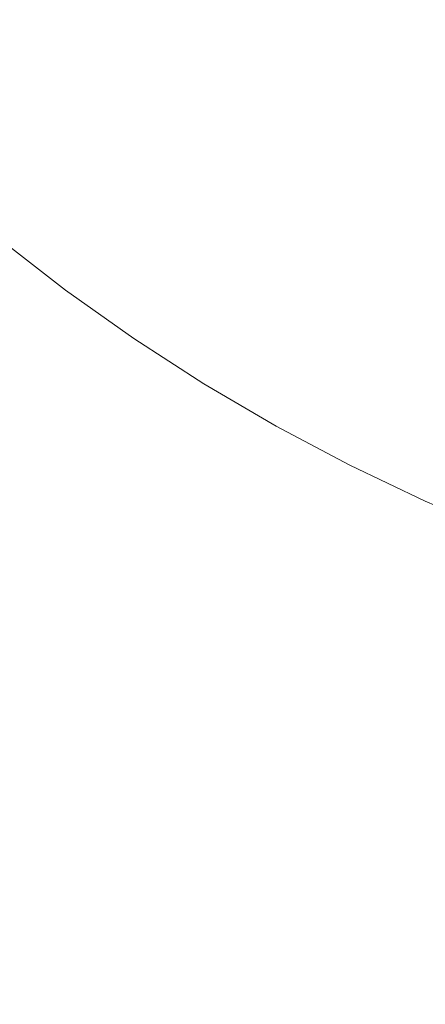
# Model space of a CAD drawing. Header units: centimetres. Extents: x -25.9 to 27.4, y -25.9 to -24.1.
# Tile 58 of 200: x -8.0139 to -7.9521, y -25.71 to -25.56. Entities that reach past the tile are written whole.
import ezdxf

# ---------------------------------------------------------------- set-up
doc = ezdxf.new("R2010")
doc.units = ezdxf.units.CM
doc.header["$LTSCALE"] = 2.54
doc.layers.add('Lucido design-1', color=7, linetype='Continuous')

# ---------------------------------------------------------------- blocks, each defined once
blk = doc.blocks.new('Gruppo-4-1')
at = {"color": 7, "linetype": 'Continuous', "lineweight": 9}
blk.add_3dface([(-25.82856, -24.16, 708.42071), (-25.82856, -25.76, 708.42071), (27.27144, -25.76, 708.42071), (27.27144, -24.16, 708.42071)], dxfattribs=at)
for points, invisible_edges in [([(-8.00518, -25.56068, 707.62619), (-8.01354, -25.553, 707.62619), (-8.01087, -25.55022, 707.62762), (-8.00263, -25.55778, 707.62762)], 15), ([(-7.9917, -25.56204, 707.6292), (-8.00012, -25.55493, 707.6292), (-7.99766, -25.55214, 707.63093), (-7.98935, -25.55914, 707.63093)], 15), ([(-7.96401, -25.5604, 707.63933), (-7.97239, -25.55447, 707.63933), (-7.97044, -25.55184, 707.64177), (-7.96217, -25.55769, 707.64177)], 15), ([(-8.00777, -25.56362, 707.62493), (-8.01625, -25.55583, 707.62493), (-8.01354, -25.553, 707.62619), (-8.00518, -25.56068, 707.62619)], 15), ([(-7.97859, -25.56285, 707.63282), (-7.98706, -25.5563, 707.63282), (-7.98482, -25.55353, 707.63485), (-7.97647, -25.55999, 707.63485)], 15), ([(-7.952, -25.56048, 707.64435), (-7.9604, -25.55506, 707.64435), (-7.95868, -25.55252, 707.64705), (-7.95039, -25.55787, 707.64705)], 15), ([(-7.99408, -25.56499, 707.62762), (-8.00263, -25.55778, 707.62762), (-8.00012, -25.55493, 707.6292), (-7.9917, -25.56204, 707.6292)], 15), ([(-7.9659, -25.5632, 707.63702), (-7.9744, -25.55719, 707.63702), (-7.97239, -25.55447, 707.63933), (-7.96401, -25.5604, 707.63933)], 15), ([(-7.95366, -25.56318, 707.64177), (-7.96217, -25.55769, 707.64177), (-7.9604, -25.55506, 707.64435), (-7.952, -25.56048, 707.64435)], 15), ([(-8.0104, -25.56661, 707.62383), (-8.019, -25.5587, 707.62383), (-8.01625, -25.55583, 707.62493), (-8.00777, -25.56362, 707.62493)], 15), ([(-7.98076, -25.56578, 707.63093), (-7.98935, -25.55914, 707.63093), (-7.98706, -25.5563, 707.63282), (-7.97859, -25.56285, 707.63282)], 15), ([(-7.99651, -25.568, 707.62619), (-8.00518, -25.56068, 707.62619), (-8.00263, -25.55778, 707.62762), (-7.99408, -25.56499, 707.62762)], 15), ([(-7.96785, -25.56608, 707.63485), (-7.97647, -25.55999, 707.63485), (-7.9744, -25.55719, 707.63702), (-7.9659, -25.5632, 707.63702)], 15), ([(-7.95538, -25.56597, 707.63933), (-7.96401, -25.5604, 707.63933), (-7.96217, -25.55769, 707.64177), (-7.95366, -25.56318, 707.64177)], 15), ([(-8.01305, -25.56962, 707.62289), (-8.02178, -25.5616, 707.62289), (-8.019, -25.5587, 707.62383), (-8.0104, -25.56661, 707.62383)], 15), ([(-7.98297, -25.56878, 707.6292), (-7.9917, -25.56204, 707.6292), (-7.98935, -25.55914, 707.63093), (-7.98076, -25.56578, 707.63093)], 15), ([(-7.96984, -25.56904, 707.63282), (-7.97859, -25.56285, 707.63282), (-7.97647, -25.55999, 707.63485), (-7.96785, -25.56608, 707.63485)], 15), ([(-7.99897, -25.57105, 707.62493), (-8.00777, -25.56362, 707.62493), (-8.00518, -25.56068, 707.62619), (-7.99651, -25.568, 707.62619)], 15), ([(-7.95716, -25.56885, 707.63702), (-7.9659, -25.5632, 707.63702), (-7.96401, -25.5604, 707.63933), (-7.95538, -25.56597, 707.63933)], 15), ([(-7.94493, -25.56831, 707.64177), (-7.95366, -25.56318, 707.64177), (-7.952, -25.56048, 707.64435), (-7.94338, -25.56553, 707.64435)], 15), ([(-8.01573, -25.57267, 707.62211), (-8.02459, -25.56453, 707.62211), (-8.02178, -25.5616, 707.62289), (-8.01305, -25.56962, 707.62289)], 15), ([(-7.98523, -25.57183, 707.62762), (-7.99408, -25.56499, 707.62762), (-7.9917, -25.56204, 707.6292), (-7.98297, -25.56878, 707.6292)], 15), ([(-7.97189, -25.57206, 707.63093), (-7.98076, -25.56578, 707.63093), (-7.97859, -25.56285, 707.63282), (-7.96984, -25.56904, 707.63282)], 15), ([(-8.00147, -25.57414, 707.62383), (-8.0104, -25.56661, 707.62383), (-8.00777, -25.56362, 707.62493), (-7.99897, -25.57105, 707.62493)], 15), ([(-7.95898, -25.57181, 707.63485), (-7.96785, -25.56608, 707.63485), (-7.9659, -25.5632, 707.63702), (-7.95716, -25.56885, 707.63702)], 15), ([(-7.94653, -25.57117, 707.63933), (-7.95538, -25.56597, 707.63933), (-7.95366, -25.56318, 707.64177), (-7.94493, -25.56831, 707.64177)], 15), ([(-7.98753, -25.57494, 707.62619), (-7.99651, -25.568, 707.62619), (-7.99408, -25.56499, 707.62762), (-7.98523, -25.57183, 707.62762)], 15), ([(-7.97397, -25.57514, 707.6292), (-7.98297, -25.56878, 707.6292), (-7.98076, -25.56578, 707.63093), (-7.97189, -25.57206, 707.63093)], 15), ([(-7.94818, -25.57412, 707.63702), (-7.95716, -25.56885, 707.63702), (-7.95538, -25.56597, 707.63933), (-7.94653, -25.57117, 707.63933)], 15), ([(-8.00399, -25.57726, 707.62289), (-8.01305, -25.56962, 707.62289), (-8.0104, -25.56661, 707.62383), (-8.00147, -25.57414, 707.62383)], 15), ([(-7.96085, -25.57484, 707.63282), (-7.96984, -25.56904, 707.63282), (-7.96785, -25.56608, 707.63485), (-7.95898, -25.57181, 707.63485)], 15), ([(-7.98986, -25.57809, 707.62493), (-7.99897, -25.57105, 707.62493), (-7.99651, -25.568, 707.62619), (-7.98753, -25.57494, 707.62619)], 15), ([(-7.9761, -25.57829, 707.62762), (-7.98523, -25.57183, 707.62762), (-7.98297, -25.56878, 707.6292), (-7.97397, -25.57514, 707.6292)], 15), ([(-7.94987, -25.57715, 707.63485), (-7.95898, -25.57181, 707.63485), (-7.95716, -25.56885, 707.63702), (-7.94818, -25.57412, 707.63702)], 15), ([(-8.00654, -25.58042, 707.62211), (-8.01573, -25.57267, 707.62211), (-8.01305, -25.56962, 707.62289), (-8.00399, -25.57726, 707.62289)], 15), ([(-7.96276, -25.57795, 707.63093), (-7.97189, -25.57206, 707.63093), (-7.96984, -25.56904, 707.63282), (-7.96085, -25.57484, 707.63282)], 15), ([(-7.99222, -25.58128, 707.62383), (-8.00147, -25.57414, 707.62383), (-7.99897, -25.57105, 707.62493), (-7.98986, -25.57809, 707.62493)], 15), ([(-7.97826, -25.58149, 707.62619), (-7.98753, -25.57494, 707.62619), (-7.98523, -25.57183, 707.62762), (-7.9761, -25.57829, 707.62762)], 15), ([(-7.95161, -25.58026, 707.63282), (-7.96085, -25.57484, 707.63282), (-7.95898, -25.57181, 707.63485), (-7.94987, -25.57715, 707.63485)], 15), ([(-8.00911, -25.5836, 707.62151), (-8.01843, -25.57574, 707.62151), (-8.01573, -25.57267, 707.62211), (-8.00654, -25.58042, 707.62211)], 15), ([(-7.96471, -25.58112, 707.6292), (-7.97397, -25.57514, 707.6292), (-7.97189, -25.57206, 707.63093), (-7.96276, -25.57795, 707.63093)], 15), ([(-7.99461, -25.58451, 707.62289), (-8.00399, -25.57726, 707.62289), (-8.00147, -25.57414, 707.62383), (-7.99222, -25.58128, 707.62383)], 15), ([(-7.98046, -25.58474, 707.62493), (-7.98986, -25.57809, 707.62493), (-7.98753, -25.57494, 707.62619), (-7.97826, -25.58149, 707.62619)], 15), ([(-7.95339, -25.58345, 707.63093), (-7.96276, -25.57795, 707.63093), (-7.96085, -25.57484, 707.63282), (-7.95161, -25.58026, 707.63282)], 15), ([(-8.01169, -25.5868, 707.62107), (-8.02115, -25.57883, 707.62107), (-8.01843, -25.57574, 707.62151), (-8.00911, -25.5836, 707.62151)], 15), ([(-7.9667, -25.58435, 707.62762), (-7.9761, -25.57829, 707.62762), (-7.97397, -25.57514, 707.6292), (-7.96471, -25.58112, 707.6292)], 15), ([(-7.99702, -25.58778, 707.62211), (-8.00654, -25.58042, 707.62211), (-8.00399, -25.57726, 707.62289), (-7.99461, -25.58451, 707.62289)], 15), ([(-7.9552, -25.5867, 707.6292), (-7.96471, -25.58112, 707.6292), (-7.96276, -25.57795, 707.63093), (-7.95339, -25.58345, 707.63093)], 15), ([(-8.01429, -25.59002, 707.6208), (-8.02388, -25.58193, 707.6208), (-8.02115, -25.57883, 707.62107), (-8.01169, -25.5868, 707.62107)], 15), ([(-7.98268, -25.58803, 707.62383), (-7.99222, -25.58128, 707.62383), (-7.98986, -25.57809, 707.62493), (-7.98046, -25.58474, 707.62493)], 15), ([(-7.96873, -25.58764, 707.62619), (-7.97826, -25.58149, 707.62619), (-7.9761, -25.57829, 707.62762), (-7.9667, -25.58435, 707.62762)], 15), ([(-7.99945, -25.59106, 707.62151), (-8.00911, -25.5836, 707.62151), (-8.00654, -25.58042, 707.62211), (-7.99702, -25.58778, 707.62211)], 15), ([(-7.94379, -25.58855, 707.63093), (-7.95339, -25.58345, 707.63093), (-7.95161, -25.58026, 707.63282), (-7.94215, -25.58529, 707.63282)], 15), ([(-7.98493, -25.59136, 707.62289), (-7.99461, -25.58451, 707.62289), (-7.99222, -25.58128, 707.62383), (-7.98268, -25.58803, 707.62383)], 15), ([(-7.97078, -25.59098, 707.62493), (-7.98046, -25.58474, 707.62493), (-7.97826, -25.58149, 707.62619), (-7.96873, -25.58764, 707.62619)], 15), ([(-7.95706, -25.59002, 707.62762), (-7.9667, -25.58435, 707.62762), (-7.96471, -25.58112, 707.6292), (-7.9552, -25.5867, 707.6292)], 15), ([(-8.0019, -25.59437, 707.62107), (-8.01169, -25.5868, 707.62107), (-8.00911, -25.5836, 707.62151), (-7.99945, -25.59106, 707.62151)], 15), ([(-7.94547, -25.59187, 707.6292), (-7.9552, -25.5867, 707.6292), (-7.95339, -25.58345, 707.63093), (-7.94379, -25.58855, 707.63093)], 15), ([(-7.9872, -25.59472, 707.62211), (-7.99702, -25.58778, 707.62211), (-7.99461, -25.58451, 707.62289), (-7.98493, -25.59136, 707.62289)], 15), ([(-7.97287, -25.59436, 707.62383), (-7.98268, -25.58803, 707.62383), (-7.98046, -25.58474, 707.62493), (-7.97078, -25.59098, 707.62493)], 15), ([(-7.95894, -25.59339, 707.62619), (-7.96873, -25.58764, 707.62619), (-7.9667, -25.58435, 707.62762), (-7.95706, -25.59002, 707.62762)], 15), ([(-8.00436, -25.59769, 707.6208), (-8.01429, -25.59002, 707.6208), (-8.01169, -25.5868, 707.62107), (-8.0019, -25.59437, 707.62107)], 15), ([(-7.94718, -25.59526, 707.62762), (-7.95706, -25.59002, 707.62762), (-7.9552, -25.5867, 707.6292), (-7.94547, -25.59187, 707.6292)], 15), ([(-7.98949, -25.59811, 707.62151), (-7.99945, -25.59106, 707.62151), (-7.99702, -25.58778, 707.62211), (-7.9872, -25.59472, 707.62211)], 15), ([(-7.97497, -25.59779, 707.62289), (-7.98493, -25.59136, 707.62289), (-7.98268, -25.58803, 707.62383), (-7.97287, -25.59436, 707.62383)], 15), ([(-7.96085, -25.59681, 707.62493), (-7.97078, -25.59098, 707.62493), (-7.96873, -25.58764, 707.62619), (-7.95894, -25.59339, 707.62619)], 15), ([(-8.00695, -25.6012, 707.62071), (-8.01703, -25.59341, 707.62071), (-8.01429, -25.59002, 707.6208), (-8.00436, -25.59769, 707.6208)], 14), ([(-7.9918, -25.60152, 707.62107), (-8.0019, -25.59437, 707.62107), (-7.99945, -25.59106, 707.62151), (-7.98949, -25.59811, 707.62151)], 15), ([(-7.9771, -25.60124, 707.62211), (-7.9872, -25.59472, 707.62211), (-7.98493, -25.59136, 707.62289), (-7.97497, -25.59779, 707.62289)], 15), ([(-7.96279, -25.60028, 707.62383), (-7.97287, -25.59436, 707.62383), (-7.97078, -25.59098, 707.62493), (-7.96085, -25.59681, 707.62493)], 15), ([(-7.94892, -25.59871, 707.62619), (-7.95894, -25.59339, 707.62619), (-7.95706, -25.59002, 707.62762), (-7.94718, -25.59526, 707.62762)], 15), ([(-8.01703, -25.59341, 707.62071), (-8.00695, -25.6012, 707.62071), (-25.82856, -25.76, 707.62071)], 10), ([(-7.99411, -25.60494, 707.6208), (-8.00436, -25.59769, 707.6208), (-8.0019, -25.59437, 707.62107), (-7.9918, -25.60152, 707.62107)], 15), ([(-7.96475, -25.60379, 707.62289), (-7.97497, -25.59779, 707.62289), (-7.97287, -25.59436, 707.62383), (-7.96279, -25.60028, 707.62383)], 15), ([(-7.95068, -25.60221, 707.62493), (-7.96085, -25.59681, 707.62493), (-7.95894, -25.59339, 707.62619), (-7.94892, -25.59871, 707.62619)], 15), ([(-7.97924, -25.60472, 707.62151), (-7.98949, -25.59811, 707.62151), (-7.9872, -25.59472, 707.62211), (-7.9771, -25.60124, 707.62211)], 15), ([(-7.95247, -25.60576, 707.62383), (-7.96279, -25.60028, 707.62383), (-7.96085, -25.59681, 707.62493), (-7.95068, -25.60221, 707.62493)], 15), ([(-7.99655, -25.60855, 707.62071), (-8.00695, -25.6012, 707.62071), (-8.00436, -25.59769, 707.6208), (-7.99411, -25.60494, 707.6208)], 14), ([(-7.9814, -25.60823, 707.62107), (-7.9918, -25.60152, 707.62107), (-7.98949, -25.59811, 707.62151), (-7.97924, -25.60472, 707.62151)], 15), ([(-7.96673, -25.60733, 707.62211), (-7.9771, -25.60124, 707.62211), (-7.97497, -25.59779, 707.62289), (-7.96475, -25.60379, 707.62289)], 15), ([(-7.95428, -25.60935, 707.62289), (-7.96475, -25.60379, 707.62289), (-7.96279, -25.60028, 707.62383), (-7.95247, -25.60576, 707.62383)], 15), ([(-25.82856, -25.76, 707.62071), (-8.00695, -25.6012, 707.62071), (-7.99655, -25.60855, 707.62071)], 9), ([(-7.98357, -25.61175, 707.6208), (-7.99411, -25.60494, 707.6208), (-7.9918, -25.60152, 707.62107), (-7.9814, -25.60823, 707.62107)], 15), ([(-7.96872, -25.6109, 707.62151), (-7.97924, -25.60472, 707.62151), (-7.9771, -25.60124, 707.62211), (-7.96673, -25.60733, 707.62211)], 15), ([(-7.94193, -25.6108, 707.62383), (-7.95247, -25.60576, 707.62383), (-7.95068, -25.60221, 707.62493), (-7.94029, -25.60718, 707.62493)], 15), ([(-7.98585, -25.61546, 707.62071), (-7.99655, -25.60855, 707.62071), (-7.99411, -25.60494, 707.6208), (-7.98357, -25.61175, 707.6208)], 14), ([(-7.97073, -25.61449, 707.62107), (-7.9814, -25.60823, 707.62107), (-7.97924, -25.60472, 707.62151), (-7.96872, -25.6109, 707.62151)], 15), ([(-7.95611, -25.61297, 707.62211), (-7.96673, -25.60733, 707.62211), (-7.96475, -25.60379, 707.62289), (-7.95428, -25.60935, 707.62289)], 15), ([(-7.94358, -25.61446, 707.62289), (-7.95428, -25.60935, 707.62289), (-7.95247, -25.60576, 707.62383), (-7.94193, -25.6108, 707.62383)], 15), ([(-7.95795, -25.61662, 707.62151), (-7.96872, -25.6109, 707.62151), (-7.96673, -25.60733, 707.62211), (-7.95611, -25.61297, 707.62211)], 15), ([(-7.99655, -25.60855, 707.62071), (-7.98585, -25.61546, 707.62071), (-25.82856, -25.76, 707.62071)], 10), ([(-7.97274, -25.6181, 707.6208), (-7.98357, -25.61175, 707.6208), (-7.9814, -25.60823, 707.62107), (-7.97073, -25.61449, 707.62107)], 15), ([(-7.94525, -25.61815, 707.62211), (-7.95611, -25.61297, 707.62211), (-7.95428, -25.60935, 707.62289), (-7.94358, -25.61446, 707.62289)], 15), ([(-7.9598, -25.62029, 707.62107), (-7.97073, -25.61449, 707.62107), (-7.96872, -25.6109, 707.62151), (-7.95795, -25.61662, 707.62151)], 15), ([(-7.97487, -25.6219, 707.62071), (-7.98585, -25.61546, 707.62071), (-7.98357, -25.61175, 707.6208), (-7.97274, -25.6181, 707.6208)], 14), ([(-7.94694, -25.62188, 707.62151), (-7.95795, -25.61662, 707.62151), (-7.95611, -25.61297, 707.62211), (-7.94525, -25.61815, 707.62211)], 15), ([(-25.82856, -25.76, 707.62071), (-7.98585, -25.61546, 707.62071), (-7.97487, -25.6219, 707.62071)], 9), ([(-7.96166, -25.62398, 707.6208), (-7.97274, -25.6181, 707.6208), (-7.97073, -25.61449, 707.62107), (-7.9598, -25.62029, 707.62107)], 15), ([(-7.94863, -25.62563, 707.62107), (-7.9598, -25.62029, 707.62107), (-7.95795, -25.61662, 707.62151), (-7.94694, -25.62188, 707.62151)], 15), ([(-7.96362, -25.62788, 707.62071), (-7.97487, -25.6219, 707.62071), (-7.97274, -25.6181, 707.6208), (-7.96166, -25.62398, 707.6208)], 14), ([(-7.95034, -25.6294, 707.6208), (-7.96166, -25.62398, 707.6208), (-7.9598, -25.62029, 707.62107), (-7.94863, -25.62563, 707.62107)], 15), ([(-7.97487, -25.6219, 707.62071), (-7.96362, -25.62788, 707.62071), (-25.82856, -25.76, 707.62071)], 10), ([(-7.95213, -25.63337, 707.62071), (-7.96362, -25.62788, 707.62071), (-7.96166, -25.62398, 707.6208), (-7.95034, -25.6294, 707.6208)], 14), ([(-7.96362, -25.62788, 707.62071), (-7.95213, -25.63337, 707.62071), (-25.82856, -25.76, 707.62071)], 10), ([(-25.82856, -25.76, 707.62071), (-7.95213, -25.63337, 707.62071), (-7.94042, -25.63837, 707.62071)], 9), ([(-7.94042, -25.63837, 707.62071), (-7.9285, -25.64286, 707.62071), (-25.82856, -25.76, 707.62071)], 10), ([(-25.82856, -25.76, 707.62071), (-7.9285, -25.64286, 707.62071), (-7.91641, -25.64685, 707.62071)], 9), ([(-7.91641, -25.64685, 707.62071), (-7.90415, -25.65032, 707.62071), (-25.82856, -25.76, 707.62071)], 10), ([(-25.82856, -25.76, 707.62071), (-7.90415, -25.65032, 707.62071), (-7.89177, -25.65327, 707.62071)], 9), ([(-7.89177, -25.65327, 707.62071), (-7.87926, -25.65568, 707.62071), (-25.82856, -25.76, 707.62071)], 10), ([(-25.82856, -25.76, 707.62071), (-7.87926, -25.65568, 707.62071), (-7.86667, -25.65757, 707.62071)], 9), ([(-7.86667, -25.65757, 707.62071), (-7.854, -25.65892, 707.62071), (-25.82856, -25.76, 707.62071)], 10), ([(-7.854, -25.65892, 707.62071), (-7.84129, -25.65973, 707.62071), (-25.82856, -25.76, 707.62071)], 10), ([(-25.82856, -25.76, 707.62071), (-7.84129, -25.65973, 707.62071), (-7.82856, -25.66, 707.62071)], 9), ([(-7.82856, -25.66, 707.62071), (9.27144, -25.66, 707.62071), (27.27144, -25.76, 707.62071), (-25.82856, -25.76, 707.62071)], 10)]:
    blk.add_3dface(points, dxfattribs=dict(at, invisible_edges=invisible_edges))

msp = doc.modelspace()

# ---------------------------------------------------------------- block references
at = {"layer": 'Lucido design-1', "color": 7}
msp.add_blockref('Gruppo-4-1', (0, 0), dxfattribs=at)

doc.saveas('drawing.dxf')
